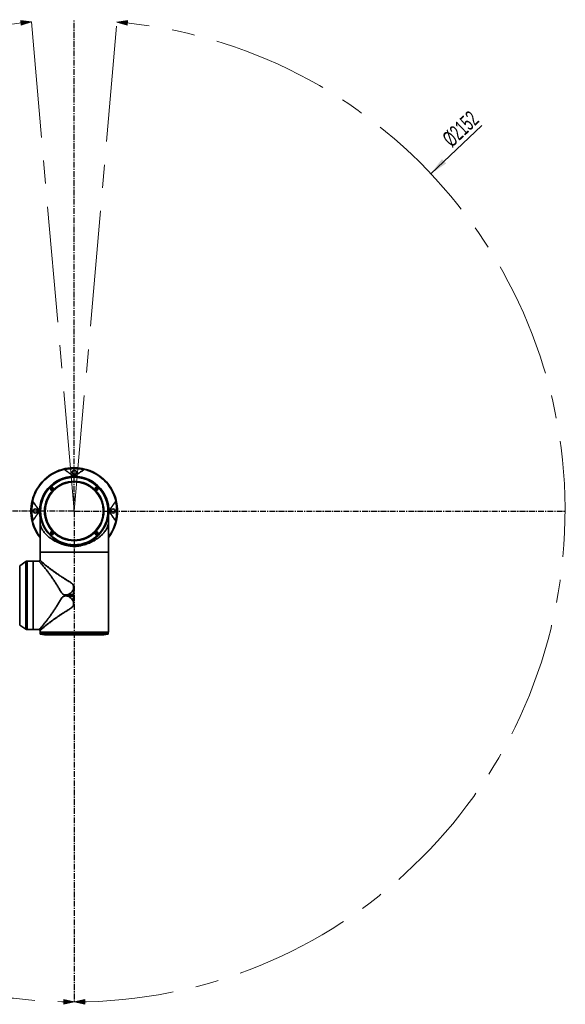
# Model space of a CAD drawing. Header units: millimetres. Extents: x -4 to 420, y 0 to 297.
# Tile 9 of 10: x 285 to 345, y 127 to 235. Entities that reach past the tile are written whole.
import ezdxf

# ---------------------------------------------------------------- set-up
doc = ezdxf.new("R2010")
doc.units = ezdxf.units.MM
doc.linetypes.add('CENTERX2', pattern=[20.32, 12.7, -2.54, 2.54, -2.54])
doc.layers.get('0').update_dxf_attribs({"lineweight": 18})
doc.layers.add('中心线层', color=6, linetype='CENTERX2', lineweight=25)
doc.layers.add('标注层', color=150, linetype='Continuous', lineweight=18)
doc.styles.add('SLDTEXTSTYLE19', font='txt', dxfattribs={"width": 0.605})
doc.dimstyles.new('SLDDIMSTYLE0', dxfattribs={"dimtxt": 3.5, "dimasz": 4, "dimexe": 0, "dimexo": 0.0625, "dimgap": 0.875, "dimtad": 1, "dimrnd": 1e-09, "dimzin": 12, "dimdsep": 46, "dimtxsty": 'SLDTEXTSTYLE19', "dimcen": 0.09, "dimdle": 8, "dimadec": 0, "dimazin": 3, "dimtfac": 1, "dimtdec": 3, "dimtofl": 0, "dimtmove": 0, "dimatfit": 3, "dimfxl": 0, "dimfrac": 2, "dimtolj": 1, "dimarcsym": 0})

# ---------------------------------------------------------------- blocks, each defined once
blk = doc.blocks.new('块1_1')
at = {"linetype": 'Continuous'}
blk.add_hatch(color=7, dxfattribs=at).paths.add_polyline_path([(5474, 5770), (5449, 5655), (5500, 5655)], flags=0)
at = {"color": 7, "linetype": 'Continuous', "lineweight": 18}
for p, q in [((5474, 5770), (5449, 5655)), ((5500, 5655), (5474, 5770)), ((5449, 5655), (5500, 5655))]:
    blk.add_line(p, q, dxfattribs=at)
blk = doc.blocks.new('SW_CENTERMARKSYMBOL_5_1')
at = {"layer": '中心线层', "color": 0}
for p, q in [((0, 1), (0, 1076.5)), ((-1, 0), (-1076.5, 0)), ((0, 0), (-0.5, 0)), ((0, 0), (0, 0.5)), ((0, 0), (0, -0.5)), ((0, 0), (0.5, 0)), ((1, 0), (1076.5, 0)), ((0, -1), (0, -1076.5))]:
    blk.add_line(p, q, dxfattribs=at)
blk = doc.blocks.new('*X38')
at = {"layer": '标注层', "linetype": 'Continuous'}
blk.add_hatch(color=0, dxfattribs=at).paths.add_polyline_path([(39.04, 36.97), (40.72, 38.1), (40.26, 38.58)], flags=0)
at = {"layer": '标注层', "color": 0, "linetype": 'Continuous'}
blk.add_line((44.61, 42.24), (39.04, 36.97), dxfattribs=at)
at = {"layer": '标注层', "color": 0, "insert": (42.31, 41.86), "char_height": 1.75, "width": 7.7247, "attachment_point": 5, "rotation": 43.4011, "style": 'SLDTEXTSTYLE19'}
blk.add_mtext('%%C2152', dxfattribs=at)
blk = doc.blocks.new('12')
at = {"color": 0, "linetype": 'CENTERX2', "lineweight": 18}
for p, q in [((-4.73898, 53.59527), (-0.05, 0)), ((-0.05, 0), (4.63898, 53.59527))]:
    blk.add_line(p, q, dxfattribs=at)
at = {"color": 0, "linetype": 'Continuous', "lineweight": 35}
for p, q in [((-0.05, 4.69707), (-0.05, 4.75)), ((-0.05, 4.64831), (-0.05, 4.69707)), ((-0.05, 3.80293), (-0.05, 3.875)), ((-0.05, 3.75), (-0.05, 3.80293)), ((-2.54529, 2.42458), (-2.53034, 2.48034)), ((-2.48952, 2.43952), (-2.54529, 2.42458)), ((-2.50446, 2.38375), (-2.54529, 2.42458)), ((-2.53034, 2.48034), (-2.47458, 2.49529)), ((-2.48952, 2.43952), (-2.53034, 2.48034)), ((-2.48952, 2.43952), (-2.50446, 2.38375)), ((-2.44869, 2.39869), (-2.50446, 2.38375)), ((-2.48952, 2.43952), (-2.47458, 2.49529)), ((-2.48952, 2.43952), (-2.43375, 2.45446)), ((-2.48952, 2.43952), (-2.44869, 2.39869)), ((-2.47458, 2.49529), (-2.43375, 2.45446)), ((-2.43375, 2.45446), (-2.44869, 2.39869)), ((2.33375, 2.42458), (2.34869, 2.48034)), ((2.38952, 2.43952), (2.33375, 2.42458)), ((2.37458, 2.38375), (2.33375, 2.42458)), ((2.34869, 2.48034), (2.40446, 2.49529)), ((2.38952, 2.43952), (2.34869, 2.48034)), ((2.38952, 2.43952), (2.37458, 2.38375)), ((2.43034, 2.39869), (2.37458, 2.38375)), ((2.38952, 2.43952), (2.40446, 2.49529)), ((2.38952, 2.43952), (2.44529, 2.45446)), ((2.38952, 2.43952), (2.43034, 2.39869)), ((2.40446, 2.49529), (2.44529, 2.45446)), ((2.44529, 2.45446), (2.43034, 2.39869)), ((-3.8, 0), (-3.8, -4.49)), ((3.7, -0.08002), (3.7, 0)), ((-3.79937, -0.06919), (-3.79939, -0.06803)), ((-3.79937, -0.07396), (-3.79937, -1.02953)), ((-3.79935, -0.06407), (-3.79935, -0.07396)), ((3.6994, -0.06785), (3.69937, -0.06906)), ((3.69956, -0.07399), (3.69956, -1.01679)), ((3.7, -4.3), (3.7, -0.66507)), ((-2.54529, -2.45446), (-2.53034, -2.39869)), ((-2.48952, -2.43952), (-2.54529, -2.45446)), ((-2.50446, -2.49529), (-2.54529, -2.45446)), ((-2.53034, -2.39869), (-2.47458, -2.38375)), ((-2.48952, -2.43952), (-2.53034, -2.39869)), ((-2.48952, -2.43952), (-2.50446, -2.49529)), ((-2.44869, -2.48034), (-2.50446, -2.49529)), ((-2.48952, -2.43952), (-2.47458, -2.38375)), ((-2.48952, -2.43952), (-2.43375, -2.42458)), ((-2.48952, -2.43952), (-2.44869, -2.48034)), ((-2.47458, -2.38375), (-2.43375, -2.42458)), ((-2.43375, -2.42458), (-2.44869, -2.48034)), ((2.33375, -2.45446), (2.34869, -2.39869)), ((2.38952, -2.43952), (2.33375, -2.45446)), ((2.37458, -2.49529), (2.33375, -2.45446)), ((2.34869, -2.39869), (2.40446, -2.38375)), ((2.38952, -2.43952), (2.34869, -2.39869)), ((2.38952, -2.43952), (2.37458, -2.49529)), ((2.43034, -2.48034), (2.37458, -2.49529)), ((2.38952, -2.43952), (2.40446, -2.38375)), ((2.38952, -2.43952), (2.44529, -2.42458)), ((2.38952, -2.43952), (2.43034, -2.48034)), ((2.40446, -2.38375), (2.44529, -2.42458)), ((2.44529, -2.42458), (2.43034, -2.48034)), ((3.69981, -4.3), (3.69981, -4.3375)), ((-3.8, -4.49), (3.69981, -4.49)), ((-3.8, -4.7), (-3.8, -5.38133)), ((-3.79981, -4.6625), (-3.79981, -4.505)), ((-3.79981, -4.505), (3.69981, -4.505)), ((-3.79981, -4.6625), (-3.79981, -4.7)), ((-3.625, -4.49), (-3.625, -4.505)), ((3.525, -4.505), (3.525, -4.49)), ((3.69981, -4.49), (3.69981, -4.3375)), ((3.69981, -4.505), (3.69981, -4.6625)), ((3.7, -4.6625), (3.7, -4.7)), ((3.7, -13.28), (3.7, -4.7)), ((-5.36456, -5.54519), (-6.02867, -6.01007)), ((-6.02867, -6.01007), (-6.02867, -12.2998)), ((-5.36456, -12.73739), (-5.36456, -5.54519)), ((-4.55, -5.5), (-5.22119, -5.5)), ((-5.22119, -5.5), (-5.22119, -12.77993)), ((-3.92326, -5.5), (-4.55, -5.5)), ((-4.55, -5.5), (-4.55, -13)), ((-0.13752, -9.1634), (-0.13752, -8.57792)), ((-0.13569, -8.57807), (-0.13569, -9.16431)), ((-0.13752, -9.1634), (-0.70638, -9.1634)), ((-0.70637, -9.3366), (-0.13752, -9.3366)), ((-0.13752, -9.92208), (-0.13752, -9.3366)), ((-0.13569, -9.33569), (-0.13569, -9.92193)), ((-6.02867, -12.2998), (-6.02867, -12.48993)), ((-6.02867, -12.48993), (-5.36456, -12.95481)), ((-5.36456, -12.95481), (-5.36456, -12.73739)), ((-5.22119, -12.77993), (-5.22119, -13)), ((-3.51799, -12.85803), (-3.51826, -12.85827)), ((-5.22119, -13), (-4.55, -13)), ((-4.55, -13), (-3.92326, -13)), ((-3.8, -13.11866), (-3.8, -13.28)), ((-3.8, -13.28), (-0.05, -13.28)), ((-3.795, -13.28), (-3.775, -13.3)), ((-3.78665, -13.3), (-3.78406, -13.44807)), ((2.59221, -13.3), (-3.78665, -13.3)), ((-3.78406, -13.44807), (3.68406, -13.44807)), ((-3.74388, -13.49622), (-3.30676, -13.58365)), ((2.56196, -13.49622), (-3.74388, -13.49622)), ((-3.30676, -13.58365), (2.25288, -13.58365)), ((-3.29696, -13.58462), (3.19696, -13.58462)), ((-0.05, -13.28), (-0.05, -13.275)), ((-0.05, -13.28), (3.7, -13.28)), ((2.25288, -13.58365), (3.20676, -13.58365)), ((3.64388, -13.49622), (2.56196, -13.49622)), ((3.68665, -13.3), (2.59221, -13.3)), ((3.20676, -13.58365), (3.64388, -13.49622)), ((3.675, -13.3), (3.695, -13.28)), ((3.68406, -13.44807), (3.68665, -13.3))]:
    blk.add_line(p, q, dxfattribs=at)
for centre, radius in [((-0.05, 0), 3.745), ((-0.05, 0), 3.73665), ((-0.05, 0), 3.73406), ((-0.05, 0), 3.69388), ((-0.05, 0), 3.25676), ((-0.05, 0), 3.24313), ((-0.05, 0), 3.2125), ((-0.05, 0), 3.1875), ((-2.48952, 2.43952), 0.15), ((-2.48952, 2.43952), 0.1425), ((-2.48952, 2.43952), 0.0825), ((2.38952, 2.43952), 0.15), ((2.38952, 2.43952), 0.1425), ((2.38952, 2.43952), 0.0825), ((-2.48952, -2.43952), 0.15), ((-2.48952, -2.43952), 0.1425), ((-2.48952, -2.43952), 0.0825), ((2.38952, -2.43952), 0.15), ((2.38952, -2.43952), 0.1425), ((2.38952, -2.43952), 0.0825)]:
    blk.add_circle(centre, radius, dxfattribs=at)
at = {"color": 0, "linetype": 'CENTERX2', "lineweight": 18}
blk.add_arc((-0.05, 0), 53.8, 95, 85, dxfattribs=at)
at = {"color": 0, "linetype": 'Continuous', "lineweight": 35}
for centre, radius, start, end in [((-0.05, 0), 4.75, 90, 217.8636464), ((-0.05, 0), 4.69707, 90, 217.0251993), ((-0.05, 0), 4.64831, 90, 103.0651021), ((-0.05, 4.25), 0.225, 90, 270), ((-0.05, 0), 4.75, 47.8487872, 90), ((-0.05, 0), 4.69707, 322.9748007, 90), ((-0.05, 0), 4.64831, 76.9348979, 90), ((-0.05, 4.25), 0.225, 270, 90), ((-0.05, 0), 3.80293, 90, 188.8645718), ((-0.05, 0), 3.75, 0, 180), ((-0.05, 0), 3.80293, 351.0208014, 90), ((-0.05, 0), 4.75, 322.1363536, 42.1512128), ((-0.05, 0), 4.64831, 166.9348979, 193.0651021), ((-4.3, 0), 0.225, 90, 270), ((-4.3, 0), 0.225, 270, 90), ((-0.05, 0), 3.75, 180, 0), ((4.2, 0), 0.225, 90, 270), ((4.2, 0), 0.225, 270, 90), ((-0.05, 0), 4.64831, 346.9348979, 13.0651021), ((-5.22119, -5.75), 0.25, 90, 124.9920202), ((-5.22119, -12.75), 0.25, 235.0079798, 270), ((-3.73407, -13.4472), 0.05, 181, 258.6900675), ((-3.29696, -13.53462), 0.05, 258.6900675, 270), ((3.19696, -13.53462), 0.05, 270, 281.3099325), ((3.63407, -13.4472), 0.05, 281.3099325, 359)]:
    blk.add_arc(centre, radius, start, end, dxfattribs=at)
for points, knots in [([(-1.10079, 4.52798), (-1.08346, 4.51585), (-1.0491, 4.49179), (-0.99753, 4.45568), (-0.94648, 4.41993), (-0.89593, 4.38453), (-0.84587, 4.34948), (-0.7963, 4.31477), (-0.74723, 4.28042), (-0.68991, 4.24028), (-0.6244, 4.19441), (-0.5507, 4.1428), (-0.47801, 4.09191), (-0.40631, 4.0417), (-0.33571, 3.99227), (-0.28839, 3.95913), (-0.26509, 3.94282)], [0, 0, 0, 0, 0.067652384, 0.134191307, 0.199617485, 0.263931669, 0.327134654, 0.389227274, 0.45021041, 0.510084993, 0.601207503, 0.689882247, 0.776113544, 0.859906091, 0.941265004, 1.020195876, 1.020195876, 1.020195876, 1.020195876]), ([(0.16509, 3.94282), (0.17774, 3.95167), (0.20325, 3.96954), (0.24141, 3.99625), (0.27989, 4.0232), (0.31866, 4.05035), (0.35774, 4.07771), (0.39712, 4.10529), (0.4368, 4.13307), (0.47678, 4.16107), (0.51707, 4.18927), (0.55765, 4.21769), (0.61765, 4.2597), (0.69739, 4.31554), (0.79697, 4.38527), (0.89864, 4.45646), (0.96636, 4.50387), (1.00079, 4.52798)], [0, 0, 0, 0, 0.042750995, 0.086223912, 0.130419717, 0.175339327, 0.220983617, 0.26735342, 0.314449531, 0.362272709, 0.410823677, 0.460103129, 0.510111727, 0.630964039, 0.756257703, 0.885999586, 1.020195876, 1.020195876, 1.020195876, 1.020195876]), ([(-0.26509, 3.94282), (-0.26205, 3.94072), (-0.25608, 3.93662), (-0.24674, 3.93069), (-0.23257, 3.92224), (-0.21308, 3.91191), (-0.18632, 3.90025), (-0.15832, 3.89055), (-0.13359, 3.88419), (-0.11452, 3.88052), (-0.10169, 3.8785), (-0.08881, 3.87694), (-0.07589, 3.87583), (-0.06295, 3.87513), (-0.0543, 3.87504), (-0.05, 3.875)], [0, 0, 0, 0, 0.0158932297, 0.0311146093, 0.0456699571, 0.0818458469, 0.1139339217, 0.1445988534, 0.1714279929, 0.1819841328, 0.1920462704, 0.2016924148, 0.2110110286, 0.2201001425, 0.2290653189, 0.2290653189, 0.2290653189, 0.2290653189]), ([(-0.05, 3.875), (-0.04743, 3.87502), (-0.04228, 3.87505), (-0.03457, 3.87529), (-0.02685, 3.87569), (-0.01914, 3.87625), (-0.01143, 3.87696), (-0.00374, 3.87784), (0.00394, 3.87887), (0.01161, 3.88007), (0.01925, 3.88142), (0.03487, 3.88453), (0.058, 3.89046), (0.08367, 3.89932), (0.10644, 3.90894), (0.12666, 3.91897), (0.14663, 3.93035), (0.15876, 3.93854), (0.16509, 3.94282)], [0, 0, 0, 0, 0.0053583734, 0.0107455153, 0.0161847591, 0.0216987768, 0.027309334, 0.0330370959, 0.0389014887, 0.0449206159, 0.0511112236, 0.0574887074, 0.0841808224, 0.1146758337, 0.139431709, 0.1666940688, 0.1965498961, 0.2290653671, 0.2290653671, 0.2290653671, 0.2290653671]), ([(3.30408, 3.35408), (3.30141, 3.35675), (3.29608, 3.36208), (3.28813, 3.37008), (3.28023, 3.37806), (3.27237, 3.38602), (3.26456, 3.39396), (3.25164, 3.40714), (3.23388, 3.42536), (3.21202, 3.44787), (3.19129, 3.46913), (3.17403, 3.48661), (3.15985, 3.50063), (3.1483, 3.51178), (3.14122, 3.51828), (3.13768, 3.52154)], [0, 0, 0, 0, 0.0098373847, 0.0196476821, 0.0294451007, 0.0392439, 0.0490583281, 0.0589025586, 0.0884185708, 0.1179624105, 0.1473932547, 0.176850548, 0.1966095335, 0.2163219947, 0.2360997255, 0.2360997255, 0.2360997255, 0.2360997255]), ([(3.47154, 3.18768), (3.46994, 3.18942), (3.46676, 3.19291), (3.46164, 3.19837), (3.45628, 3.20398), (3.45067, 3.20978), (3.4448, 3.21575), (3.43461, 3.22599), (3.41932, 3.24111), (3.39805, 3.26184), (3.37557, 3.28367), (3.35478, 3.30394), (3.33624, 3.32214), (3.32016, 3.33803), (3.30944, 3.34872), (3.30408, 3.35408)], [0, 0, 0, 0, 0.0098449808, 0.0196604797, 0.029460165, 0.0392577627, 0.0490669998, 0.0589015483, 0.0884423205, 0.1179608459, 0.1474218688, 0.1768594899, 0.196630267, 0.2163384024, 0.2360999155, 0.2360999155, 0.2360999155, 0.2360999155]), ([(-2.60278, 2.56639), (-2.59407, 2.57331), (-2.57666, 2.58717), (-2.53598, 2.60534), (-2.4802, 2.61314), (-2.41543, 2.59594), (-2.36233, 2.55576), (-2.32844, 2.49846), (-2.31873, 2.43223), (-2.33268, 2.37747), (-2.35569, 2.3394), (-2.37845, 2.31477), (-2.40551, 2.29497), (-2.44591, 2.27647), (-2.50179, 2.26885), (-2.5664, 2.28595), (-2.6195, 2.32606), (-2.65347, 2.3834), (-2.66326, 2.44983), (-2.64912, 2.50444), (-2.62642, 2.5428), (-2.61066, 2.55852), (-2.60278, 2.56639)], [0, 0, 0, 0, 0.03306525, 0.06612741, 0.131963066, 0.197817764, 0.263664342, 0.329483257, 0.395261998, 0.461017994, 0.494198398, 0.527279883, 0.560337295, 0.593545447, 0.659340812, 0.725173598, 0.7910156, 0.856844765, 0.922655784, 0.98844897, 1.021484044, 1.054561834, 1.054561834, 1.054561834, 1.054561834]), ([(-2.59073, 2.55311), (-2.60408, 2.53829), (-2.62437, 2.51579), (-2.63797, 2.47739), (-2.64391, 2.43958), (-2.63907, 2.40061), (-2.62363, 2.36388), (-2.60291, 2.33454), (-2.57655, 2.31196), (-2.54152, 2.29339), (-2.50501, 2.2848), (-2.4669, 2.2864), (-2.42774, 2.29621), (-2.3844, 2.32193), (-2.35397, 2.36207), (-2.33988, 2.39982), (-2.33404, 2.43689), (-2.3383, 2.47488), (-2.35283, 2.51158), (-2.37277, 2.54078), (-2.39936, 2.56458), (-2.43484, 2.58413), (-2.47286, 2.59301), (-2.51064, 2.59131), (-2.55004, 2.58215), (-2.57462, 2.5646), (-2.59073, 2.55311)], [0, 0, 0, 0, 0.0584505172, 0.0888235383, 0.1199327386, 0.172610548, 0.2044730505, 0.2399779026, 0.2808279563, 0.3087240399, 0.3600445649, 0.391972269, 0.4226468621, 0.4801058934, 0.5380354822, 0.5683262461, 0.5996822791, 0.649768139, 0.6815552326, 0.7186927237, 0.7562113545, 0.7890411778, 0.8408629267, 0.8716062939, 0.9021410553, 0.9602074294, 0.9602074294, 0.9602074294, 0.9602074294]), ([(2.27351, 2.56127), (2.29083, 2.57472), (2.32546, 2.60161), (2.39228, 2.61321), (2.44735, 2.60197), (2.48637, 2.58064), (2.51198, 2.55908), (2.53292, 2.53295), (2.55327, 2.49344), (2.56342, 2.43786), (2.54917, 2.37239), (2.51132, 2.31748), (2.45549, 2.2811), (2.38975, 2.26851), (2.33452, 2.28004), (2.29552, 2.30128), (2.26995, 2.32291), (2.24899, 2.34901), (2.22866, 2.38857), (2.21876, 2.44383), (2.23194, 2.51027), (2.25965, 2.54426), (2.27351, 2.56127)], [0, 0, 0, 0, 0.065830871, 0.131585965, 0.197352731, 0.230455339, 0.263477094, 0.296487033, 0.329616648, 0.395415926, 0.461197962, 0.527090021, 0.593054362, 0.658833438, 0.724567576, 0.757669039, 0.790658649, 0.823737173, 0.856797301, 0.922625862, 0.988456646, 1.054332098, 1.054332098, 1.054332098, 1.054332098]), ([(2.28206, 2.54841), (2.2735, 2.53875), (2.25768, 2.52091), (2.2411, 2.48448), (2.23433, 2.44722), (2.2375, 2.41032), (2.24898, 2.3716), (2.2766, 2.32939), (2.3181, 2.30072), (2.35649, 2.28827), (2.39355, 2.28415), (2.43132, 2.29), (2.46775, 2.30621), (2.4961, 2.32769), (2.51843, 2.35515), (2.53629, 2.39099), (2.54355, 2.42941), (2.54028, 2.46737), (2.52894, 2.506), (2.50117, 2.54852), (2.45934, 2.57728), (2.42088, 2.58959), (2.38296, 2.59375), (2.34463, 2.58725), (2.30825, 2.57074), (2.29114, 2.55615), (2.28206, 2.54841)], [0, 0, 0, 0, 0.0390462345, 0.0721364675, 0.1201951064, 0.151921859, 0.1825268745, 0.240246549, 0.2979947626, 0.3285393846, 0.3601575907, 0.409157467, 0.442021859, 0.4803804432, 0.5162222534, 0.5487114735, 0.601095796, 0.6317755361, 0.6622906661, 0.7206198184, 0.7787802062, 0.8092004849, 0.8404854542, 0.8923486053, 0.9243477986, 0.9604320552, 0.9604320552, 0.9604320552, 0.9604320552]), ([(-3.99282, 0.21509), (-4.00167, 0.22774), (-4.01954, 0.25325), (-4.04625, 0.29141), (-4.0732, 0.32989), (-4.10035, 0.36866), (-4.12771, 0.40774), (-4.15529, 0.44712), (-4.18307, 0.4868), (-4.21107, 0.52678), (-4.23927, 0.56707), (-4.26769, 0.60765), (-4.3097, 0.66765), (-4.36554, 0.74739), (-4.43527, 0.84697), (-4.50646, 0.94864), (-4.55387, 1.01636), (-4.57798, 1.05079)], [0, 0, 0, 0, 0.042750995, 0.086223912, 0.130419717, 0.175339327, 0.220983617, 0.26735342, 0.314449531, 0.362272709, 0.410823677, 0.460103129, 0.510111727, 0.630964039, 0.756257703, 0.885999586, 1.020195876, 1.020195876, 1.020195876, 1.020195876]), ([(-3.99282, -0.21509), (-3.99073, -0.21205), (-3.98664, -0.2061), (-3.98072, -0.19678), (-3.97229, -0.18265), (-3.96197, -0.1632), (-3.95033, -0.13654), (-3.94065, -0.10861), (-3.93245, -0.07693), (-3.92658, -0.04128), (-3.92429, -0.00068), (-3.92643, 0.04003), (-3.93223, 0.07587), (-3.94036, 0.10768), (-3.94923, 0.13346), (-3.95887, 0.15629), (-3.96892, 0.17656), (-3.98032, 0.19658), (-3.98853, 0.20875), (-3.99282, 0.21509)], [0, 0, 0, 0, 0.0158715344, 0.0310737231, 0.0456123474, 0.0817356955, 0.113788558, 0.1444075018, 0.1712079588, 0.2013617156, 0.2285752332, 0.2558531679, 0.2860158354, 0.3127832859, 0.3433773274, 0.3681982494, 0.3955396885, 0.4254895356, 0.4581146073, 0.4581146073, 0.4581146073, 0.4581146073]), ([(3.89282, 0.21509), (3.89073, 0.21205), (3.88664, 0.2061), (3.88072, 0.19678), (3.87229, 0.18265), (3.86197, 0.1632), (3.85033, 0.13654), (3.84065, 0.10861), (3.83245, 0.07693), (3.82658, 0.04128), (3.82429, 0.00068), (3.82643, -0.04003), (3.83223, -0.07587), (3.84036, -0.10768), (3.84923, -0.13346), (3.85887, -0.15629), (3.86892, -0.17656), (3.88032, -0.19658), (3.88853, -0.20875), (3.89282, -0.21509)], [0, 0, 0, 0, 0.0158715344, 0.0310737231, 0.0456123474, 0.0817356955, 0.113788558, 0.1444075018, 0.1712079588, 0.2013617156, 0.2285752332, 0.2558531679, 0.2860158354, 0.3127832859, 0.3433773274, 0.3681982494, 0.3955396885, 0.4254895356, 0.4581146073, 0.4581146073, 0.4581146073, 0.4581146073]), ([(4.47798, 1.05079), (4.46585, 1.03346), (4.44179, 0.9991), (4.40568, 0.94753), (4.36993, 0.89648), (4.33453, 0.84593), (4.29948, 0.79587), (4.26477, 0.7463), (4.23042, 0.69723), (4.19028, 0.63991), (4.14441, 0.5744), (4.0928, 0.5007), (4.04191, 0.42801), (3.9917, 0.35631), (3.94227, 0.28571), (3.90913, 0.23839), (3.89282, 0.21509)], [0, 0, 0, 0, 0.067652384, 0.134191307, 0.199617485, 0.263931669, 0.327134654, 0.389227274, 0.45021041, 0.510084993, 0.601207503, 0.689882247, 0.776113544, 0.859906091, 0.941265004, 1.020195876, 1.020195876, 1.020195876, 1.020195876]), ([(-4.57798, -1.05079), (-4.56585, -1.03346), (-4.54179, -0.9991), (-4.50568, -0.94753), (-4.46993, -0.89648), (-4.43453, -0.84593), (-4.39948, -0.79587), (-4.36477, -0.7463), (-4.33042, -0.69723), (-4.29028, -0.63991), (-4.24441, -0.5744), (-4.1928, -0.5007), (-4.14191, -0.42801), (-4.0917, -0.35631), (-4.04227, -0.28571), (-4.00913, -0.23839), (-3.99282, -0.21509)], [0, 0, 0, 0, 0.067652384, 0.134191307, 0.199617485, 0.263931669, 0.327134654, 0.389227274, 0.45021041, 0.510084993, 0.601207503, 0.689882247, 0.776113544, 0.859906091, 0.941265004, 1.020195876, 1.020195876, 1.020195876, 1.020195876]), ([(3.69956, -1.00626), (3.6995, -1.04704), (3.69938, -1.13096), (3.698, -1.234), (3.69465, -1.30939), (3.6877, -1.39216), (3.67262, -1.48715), (3.63462, -1.63479), (3.56404, -1.81947), (3.44557, -2.0417), (3.29508, -2.263), (3.11013, -2.48453), (2.89338, -2.70069), (2.64801, -2.90753), (2.39301, -3.08995), (2.13109, -3.25097), (1.8775, -3.38569), (1.61596, -3.50511), (1.34708, -3.60976), (1.0623, -3.70174), (0.82193, -3.7637), (0.63154, -3.80314), (0.49119, -3.82768), (0.34341, -3.84881), (0.20725, -3.86382), (0.1026, -3.87152), (-0.03279, -3.87747), (-0.21189, -3.87371), (-0.44787, -3.84979), (-0.68163, -3.81364), (-0.913, -3.76586), (-1.15858, -3.70178), (-1.41442, -3.62106), (-1.67609, -3.52164), (-1.92488, -3.41082), (-2.16124, -3.28946), (-2.38448, -3.15847), (-2.60685, -3.01064), (-2.82316, -2.84636), (-3.02022, -2.67376), (-3.189, -2.50443), (-3.33277, -2.3393), (-3.45882, -2.1719), (-3.57364, -1.99184), (-3.67153, -1.8003), (-3.73747, -1.6259), (-3.7755, -1.47394), (-3.7922, -1.35972), (-3.79815, -1.23796), (-3.7993, -1.12447), (-3.79954, -1.05128), (-3.79955, -1.01967), (-3.79955, -1.01763)], [0, 0, 0, 0, 0.095053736, 0.195632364, 0.268249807, 0.342605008, 0.514368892, 0.686298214, 1.032846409, 1.362501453, 1.69215944, 2.031504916, 2.370828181, 2.696021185, 3.023852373, 3.289131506, 3.556170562, 3.796666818, 4.037132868, 4.285125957, 4.533072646, 4.634342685, 4.747768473, 4.869937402, 4.985283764, 5.068490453, 5.115070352, 5.301689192, 5.485581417, 5.66952921, 5.858358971, 6.047216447, 6.281225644, 6.516986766, 6.751654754, 6.986345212, 7.226431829, 7.466537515, 7.751255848, 8.037740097, 8.287772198, 8.537811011, 8.792041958, 9.046274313, 9.351266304, 9.658112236, 9.853353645, 10.04935927, 10.16870757, 10.267506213, 10.336519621, 10.341302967, 10.341302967, 10.341302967, 10.341302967]), ([(3.69928, -0.07399), (3.69937, -0.06941), (3.69948, -0.06386), (3.69937, -0.06983), (3.69935, -0.07088)], [0, 0, 0, 0, 0.007170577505, 0.008705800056, 0.008705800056, 0.008705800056, 0.008705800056]), ([(3.89282, -0.21509), (3.90167, -0.22774), (3.91954, -0.25325), (3.94625, -0.29141), (3.9732, -0.32989), (4.00035, -0.36866), (4.02771, -0.40774), (4.05529, -0.44712), (4.08307, -0.4868), (4.11107, -0.52678), (4.13927, -0.56707), (4.16769, -0.60765), (4.2097, -0.66765), (4.26554, -0.74739), (4.33527, -0.84697), (4.40646, -0.94864), (4.45387, -1.01636), (4.47798, -1.05079)], [0, 0, 0, 0, 0.042750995, 0.086223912, 0.130419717, 0.175339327, 0.220983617, 0.26735342, 0.314449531, 0.362272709, 0.410823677, 0.460103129, 0.510111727, 0.630964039, 0.756257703, 0.885999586, 1.020195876, 1.020195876, 1.020195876, 1.020195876]), ([(-2.58764, -2.30341), (-2.56836, -2.2929), (-2.52982, -2.27191), (-2.46184, -2.27121), (-2.40924, -2.29129), (-2.37412, -2.31867), (-2.3524, -2.34411), (-2.33593, -2.37324), (-2.32234, -2.41541), (-2.32126, -2.47162), (-2.34566, -2.53374), (-2.39165, -2.58193), (-2.4527, -2.6091), (-2.51991, -2.61101), (-2.57277, -2.59065), (-2.60783, -2.56325), (-2.63678, -2.52946), (-2.65959, -2.47744), (-2.66045, -2.41044), (-2.63685, -2.34705), (-2.60405, -2.31796), (-2.58764, -2.30341)], [0, 0, 0, 0, 0.065890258, 0.131678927, 0.197467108, 0.230491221, 0.263606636, 0.296565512, 0.329739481, 0.395533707, 0.461360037, 0.527346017, 0.593227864, 0.658982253, 0.724752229, 0.75786254, 0.790893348, 0.856717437, 0.922544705, 0.988352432, 1.054240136, 1.054240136, 1.054240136, 1.054240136]), ([(-2.57691, -2.31375), (-2.58732, -2.32232), (-2.60632, -2.33795), (-2.62805, -2.37155), (-2.64019, -2.40671), (-2.64292, -2.44288), (-2.63778, -2.48284), (-2.61726, -2.52913), (-2.58062, -2.56425), (-2.54449, -2.58256), (-2.50708, -2.59289), (-2.46741, -2.59245), (-2.42916, -2.58101), (-2.40072, -2.56536), (-2.37477, -2.54273), (-2.35007, -2.50879), (-2.33395, -2.46074), (-2.33648, -2.40265), (-2.36059, -2.34861), (-2.39721, -2.31361), (-2.43291, -2.29539), (-2.47001, -2.28501), (-2.50926, -2.28537), (-2.54792, -2.29611), (-2.56688, -2.30764), (-2.57691, -2.31375)], [0, 0, 0, 0, 0.0407813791, 0.0744159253, 0.1201637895, 0.1521115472, 0.1827907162, 0.2402395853, 0.2991660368, 0.3294347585, 0.3602130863, 0.4144494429, 0.4459331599, 0.4802855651, 0.5121846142, 0.5500542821, 0.6067537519, 0.6624833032, 0.7211378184, 0.7787639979, 0.8089460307, 0.8399311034, 0.893184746, 0.9248094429, 0.9603437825, 0.9603437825, 0.9603437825, 0.9603437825]), ([(2.27898, -2.31574), (2.28767, -2.30879), (2.30506, -2.2949), (2.34571, -2.27669), (2.40141, -2.26879), (2.46611, -2.28582), (2.51929, -2.32582), (2.55338, -2.38309), (2.56325, -2.44943), (2.54939, -2.50423), (2.52641, -2.54232), (2.50373, -2.567), (2.47665, -2.58683), (2.43628, -2.60543), (2.38034, -2.61312), (2.31562, -2.59604), (2.26247, -2.55592), (2.22852, -2.49865), (2.2187, -2.43235), (2.23271, -2.37777), (2.25539, -2.33939), (2.2711, -2.32364), (2.27898, -2.31574)], [0, 0, 0, 0, 0.033060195, 0.066146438, 0.13198004, 0.197834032, 0.263676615, 0.329490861, 0.395269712, 0.461085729, 0.494112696, 0.527268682, 0.560335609, 0.593542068, 0.659333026, 0.725154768, 0.790993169, 0.856823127, 0.922633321, 0.988460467, 1.02141016, 1.054557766, 1.054557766, 1.054557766, 1.054557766]), ([(2.28689, -2.32484), (2.27365, -2.33955), (2.25345, -2.362), (2.23982, -2.40035), (2.234, -2.43744), (2.23848, -2.47574), (2.25338, -2.51268), (2.27375, -2.54189), (2.3005, -2.56536), (2.33554, -2.5843), (2.37311, -2.59296), (2.41076, -2.5914), (2.44997, -2.58165), (2.49361, -2.55576), (2.52412, -2.51525), (2.53805, -2.47738), (2.54388, -2.43952), (2.53909, -2.40078), (2.52381, -2.36426), (2.5036, -2.33539), (2.47636, -2.31162), (2.4405, -2.29291), (2.40322, -2.28477), (2.36648, -2.28658), (2.32725, -2.29589), (2.30282, -2.31341), (2.28689, -2.32484)], [0, 0, 0, 0, 0.0580271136, 0.0885129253, 0.119942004, 0.1700924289, 0.2026084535, 0.2400056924, 0.2773144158, 0.309781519, 0.3600849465, 0.3915953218, 0.422126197, 0.4801556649, 0.5385372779, 0.568768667, 0.5998300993, 0.6525139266, 0.6838451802, 0.719130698, 0.7586535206, 0.792586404, 0.8411376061, 0.8720204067, 0.902695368, 0.9602247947, 0.9602247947, 0.9602247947, 0.9602247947]), ([(-1.30487, -3.53939), (-1.32311, -3.53181), (-1.35165, -3.51994), (-1.40868, -3.49616), (-1.44754, -3.48008), (-1.47609, -3.46826)], [0, 0, 0, 0, 0.0592612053, 0.0927051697, 0.1854099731, 0.1854099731, 0.1854099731, 0.1854099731]), ([(1.20474, -3.53945), (1.17951, -3.54979), (1.12925, -3.57039), (1.05349, -3.59969), (0.9779, -3.62763), (0.90498, -3.6532), (0.83251, -3.67735), (0.75821, -3.70077), (0.67712, -3.7246), (0.58187, -3.75035), (0.49095, -3.77216), (0.39804, -3.79172), (0.31462, -3.80684), (0.2231, -3.82022), (0.13213, -3.83001), (0.04048, -3.83605), (-0.09179, -3.83901), (-0.26468, -3.82967), (-0.47929, -3.7977), (-0.67836, -3.75252), (-0.85397, -3.70289), (-1.0075, -3.65294), (-1.15542, -3.5999), (-1.25478, -3.55967), (-1.30487, -3.53939)], [0, 0, 0, 0, 0.082327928, 0.163987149, 0.244949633, 0.325187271, 0.396646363, 0.474735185, 0.55938501, 0.650518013, 0.770857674, 0.839613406, 0.934855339, 1.024534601, 1.116083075, 1.208119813, 1.298704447, 1.510887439, 1.723923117, 1.946664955, 2.122040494, 2.271714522, 2.432140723, 2.595245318, 2.595245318, 2.595245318, 2.595245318]), ([(-0.47835, -3.72453), (-0.52313, -3.72025), (-0.65685, -3.70745), (-0.78636, -3.68002), (-0.8725, -3.66178)], [0, 0, 0, 0, 0.1337485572, 0.3994206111, 0.3994206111, 0.3994206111, 0.3994206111]), ([(1.20481, -3.53942), (1.07633, -3.5799), (0.85905, -3.64835), (0.58621, -3.70255), (0.4448, -3.71738), (0.39878, -3.7222)], [0, 0, 0, 0, 0.4091233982, 0.6919057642, 0.8283658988, 0.8283658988, 0.8283658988, 0.8283658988]), ([(1.37612, -3.46824), (1.34754, -3.48008), (1.30467, -3.49782), (1.25119, -3.52014), (1.22355, -3.53164), (1.2095, -3.53747), (1.20596, -3.53894), (1.20506, -3.53931), (1.20483, -3.53941), (1.20477, -3.53943), (1.20475, -3.53944), (1.20474, -3.53944), (1.20474, -3.53944)], [0, 0, 0, 0, 0.0927912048, 0.1391869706, 0.173868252, 0.18259494, 0.1848058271, 0.1853727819, 0.1855218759, 0.1855627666, 0.18557467, 0.1855811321, 0.1855811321, 0.1855811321, 0.1855811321]), ([(-3.80057, -5.3909), (-3.80422, -5.40597), (-3.81143, -5.43581), (-3.84177, -5.47131), (-3.88178, -5.49593), (-3.91277, -5.49873), (-3.92855, -5.50015)], [0, 0, 0, 0, 0.04607505, 0.0912056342, 0.1365761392, 0.1836647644, 0.1836647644, 0.1836647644, 0.1836647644]), ([(-0.13868, -8.57937), (-0.12817, -8.50548), (-0.11242, -8.39461), (-0.11986, -8.24545), (-0.14739, -8.13644), (-0.20422, -8.03956), (-0.3057, -7.93279), (-0.51246, -7.78281), (-0.81979, -7.59619), (-1.17979, -7.37309), (-1.52671, -7.14933), (-1.86068, -6.92691), (-2.17872, -6.7067), (-2.47805, -6.49279), (-2.7554, -6.28758), (-3.00922, -6.09338), (-3.23642, -5.91324), (-3.43228, -5.75171), (-3.59219, -5.61272), (-3.69708, -5.51235), (-3.76029, -5.44423), (-3.79116, -5.40693), (-3.80399, -5.3875), (-3.80046, -5.3925), (-3.80032, -5.3927)], [0, 0, 0, 0, 0.161656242, 0.242569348, 0.322971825, 0.403338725, 0.483491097, 0.641521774, 0.957135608, 1.270827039, 1.582751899, 1.895101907, 2.209895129, 2.523031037, 2.833847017, 3.144889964, 3.458919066, 3.771591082, 4.083078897, 4.397350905, 4.607301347, 4.817300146, 5.027223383, 5.035741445, 5.035741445, 5.035741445, 5.035741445]), ([(-3.8, -5.38127), (-3.80003, -5.38308), (-3.80009, -5.38671), (-3.80052, -5.39031), (-3.80073, -5.39211)], [0, 0, 0, 0, 0.00543869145, 0.01087698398, 0.01087698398, 0.01087698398, 0.01087698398]), ([(-3.79997, -5.38133), (-3.79883, -5.38265), (-3.79647, -5.38538), (-3.77703, -5.40543), (-3.74565, -5.43575), (-3.70309, -5.476), (-3.64975, -5.52511), (-3.58625, -5.58216), (-3.51064, -5.64861), (-3.43157, -5.71669), (-3.35231, -5.78386), (-3.2755, -5.84803), (-3.1913, -5.91735), (-3.09952, -5.99182), (-3.00994, -6.06348), (-2.92414, -6.13129), (-2.84341, -6.19441), (-2.75735, -6.26092), (-2.6658, -6.33084), (-2.56863, -6.40415), (-2.46344, -6.48256), (-2.3479, -6.56765), (-2.21936, -6.66094), (-2.07753, -6.76218), (-1.92913, -6.86626), (-1.80398, -6.95263), (-1.70602, -7.01933), (-1.63086, -7.07007), (-1.55238, -7.12259), (-1.47358, -7.17486), (-1.3961, -7.22581), (-1.31945, -7.27584), (-1.24219, -7.32587), (-1.16868, -7.37326), (-1.08323, -7.42763), (-0.98562, -7.48904), (-0.88718, -7.55049), (-0.78775, -7.61221), (-0.69322, -7.67111), (-0.5935, -7.73422), (-0.5109, -7.78772), (-0.4391, -7.836), (-0.37591, -7.88156), (-0.31892, -7.92657), (-0.27109, -7.9691), (-0.2315, -8.01042), (-0.19742, -8.05312), (-0.16895, -8.09874), (-0.14467, -8.15166), (-0.12702, -8.21315), (-0.11668, -8.28485), (-0.11247, -8.40791), (-0.12587, -8.50616), (-0.13569, -8.57807)], [0, 0, 0, 0, 0.152936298, 0.315529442, 0.471626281, 0.631759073, 0.782040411, 0.936617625, 1.095710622, 1.259522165, 1.377882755, 1.499835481, 1.625432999, 1.754723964, 1.887753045, 1.984624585, 2.084764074, 2.188183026, 2.294892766, 2.404902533, 2.518221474, 2.64236806, 2.776346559, 2.920163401, 3.07382337, 3.215730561, 3.281913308, 3.352462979, 3.427378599, 3.500676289, 3.569988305, 3.639312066, 3.708646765, 3.777993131, 3.835890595, 3.935337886, 4.034807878, 4.092805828, 4.193396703, 4.279485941, 4.351084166, 4.408208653, 4.467991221, 4.520536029, 4.56598799, 4.606890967, 4.644612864, 4.684356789, 4.723248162, 4.770568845, 4.822575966, 4.880062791, 5.037083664, 5.037083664, 5.037083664, 5.037083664]), ([(-0.70638, -9.1634), (-0.74333, -9.16976), (-0.8569, -9.18931), (-1.01533, -9.20242), (-1.17913, -9.17858), (-1.28401, -9.12081), (-1.35938, -9.04553), (-1.44217, -8.93691), (-1.53715, -8.78549), (-1.68479, -8.53204), (-1.86947, -8.22648), (-2.0917, -7.87618), (-2.313, -7.54169), (-2.53453, -7.21948), (-2.75069, -6.91654), (-2.95753, -6.63682), (-3.13995, -6.39814), (-3.30097, -6.19428), (-3.43569, -6.02859), (-3.55511, -5.88626), (-3.65976, -5.76568), (-3.75173, -5.66441), (-3.8137, -5.60044), (-3.85314, -5.56162), (-3.87769, -5.53824), (-3.89877, -5.51969), (-3.91394, -5.50803), (-3.92127, -5.50296), (-3.92565, -5.50009), (-3.92412, -5.5011), (-3.92326, -5.50167)], [0, 0, 0, 0, 0.0817291, 0.251174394, 0.3442105, 0.438103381, 0.505893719, 0.575305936, 0.735652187, 0.896153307, 1.219665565, 1.527407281, 1.835151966, 2.151939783, 2.468707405, 2.772283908, 3.078323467, 3.325968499, 3.575257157, 3.799766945, 4.024248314, 4.25575687, 4.487221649, 4.581759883, 4.68764608, 4.801694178, 4.909372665, 4.987048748, 5.030532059, 5.086527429, 5.086527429, 5.086527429, 5.086527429]), ([(-0.70638, -9.1634), (-0.62104, -9.11048), (-0.4614, -9.01149), (-0.26984, -8.80854), (-0.1826, -8.65605), (-0.13872, -8.57936)], [0, 0, 0, 0, 0.3005799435, 0.5622590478, 0.8270230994, 0.8270230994, 0.8270230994, 0.8270230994]), ([(-0.13752, -8.57792), (-0.13762, -8.57796), (-0.13785, -8.57806), (-0.1383, -8.57854), (-0.13854, -8.57901), (-0.13872, -8.57936)], [0, 0, 0, 0, 0.000328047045, 0.000742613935, 0.001925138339, 0.001925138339, 0.001925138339, 0.001925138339]), ([(-0.13569, -8.57807), (-0.13603, -8.57804), (-0.13664, -8.57799), (-0.13725, -8.57794), (-0.13752, -8.57792)], [0, 0, 0, 0, 0.001027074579, 0.001834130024, 0.001834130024, 0.001834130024, 0.001834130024]), ([(-0.70638, -9.3366), (-0.74333, -9.33024), (-0.8569, -9.31069), (-1.01534, -9.29758), (-1.17913, -9.32142), (-1.28401, -9.37919), (-1.35938, -9.45447), (-1.44217, -9.56309), (-1.53715, -9.71451), (-1.68479, -9.96796), (-1.86947, -10.27352), (-2.0917, -10.62382), (-2.313, -10.95831), (-2.53453, -11.28052), (-2.75069, -11.58346), (-2.95753, -11.86318), (-3.13995, -12.10186), (-3.30097, -12.30572), (-3.43569, -12.47141), (-3.55511, -12.61374), (-3.65976, -12.73432), (-3.75173, -12.83559), (-3.8137, -12.89956), (-3.85314, -12.93838), (-3.87769, -12.96176), (-3.89877, -12.98031), (-3.91394, -12.99197), (-3.92127, -12.99704), (-3.92565, -12.99991), (-3.92412, -12.9989), (-3.92326, -12.99833)], [0, 0, 0, 0, 0.08172915, 0.25117434, 0.344210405, 0.438102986, 0.505893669, 0.575305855, 0.735652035, 0.896153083, 1.219664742, 1.527406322, 1.83515087, 2.151938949, 2.468706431, 2.772282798, 3.078321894, 3.325966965, 3.575255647, 3.799765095, 4.024246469, 4.255754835, 4.48721951, 4.581757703, 4.68764394, 4.801691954, 4.909370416, 4.987046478, 5.030529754, 5.08652781, 5.08652781, 5.08652781, 5.08652781]), ([(-0.70637, -9.3366), (-0.66253, -9.36171), (-0.57477, -9.41198), (-0.42661, -9.5288), (-0.26842, -9.69209), (-0.18195, -9.84446), (-0.13871, -9.92064)], [0, 0, 0, 0, 0.1514709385, 0.3032015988, 0.5652853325, 0.8273615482, 0.8273615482, 0.8273615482, 0.8273615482]), ([(-0.13752, -9.1634), (-0.13729, -9.16343), (-0.13676, -9.16349), (-0.13615, -9.16388), (-0.13581, -9.1642), (-0.13569, -9.16431)], [0, 0, 0, 0, 0.000685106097, 0.001579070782, 0.00209316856, 0.00209316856, 0.00209316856, 0.00209316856]), ([(-0.13569, -9.33569), (-0.13591, -9.33589), (-0.13633, -9.33627), (-0.13698, -9.33656), (-0.13738, -9.33659), (-0.13752, -9.3366)], [0, 0, 0, 0, 0.000913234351, 0.001676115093, 0.002093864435, 0.002093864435, 0.002093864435, 0.002093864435]), ([(-0.13569, -9.16431), (-0.11966, -9.18034), (-0.0911, -9.2089), (-0.06254, -9.23746), (-0.05, -9.25)], [0, 0, 0, 0, 0.0679983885, 0.1211806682, 0.1211806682, 0.1211806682, 0.1211806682]), ([(-0.05, -9.25), (-0.06596, -9.26596), (-0.09453, -9.29453), (-0.12309, -9.32309), (-0.13569, -9.33569)], [0, 0, 0, 0, 0.0677239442, 0.1211806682, 0.1211806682, 0.1211806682, 0.1211806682]), ([(-0.13868, -9.92063), (-0.13002, -9.98068), (-0.11272, -10.10063), (-0.11707, -10.25395), (-0.15225, -10.37052), (-0.21289, -10.47547), (-0.33663, -10.59349), (-0.51598, -10.71563), (-0.71499, -10.84038), (-0.97895, -11.00201), (-1.3011, -11.20403), (-1.67274, -11.44664), (-2.02766, -11.68758), (-2.3621, -11.92323), (-2.67223, -12.14997), (-2.95534, -12.36459), (-3.20697, -12.56296), (-3.42608, -12.74234), (-3.53504, -12.83868), (-3.58939, -12.88673)], [0, 0, 0, 0, 0.152262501, 0.304164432, 0.379802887, 0.455558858, 0.605695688, 0.80362861, 1.001706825, 1.199577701, 1.59221462, 1.983471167, 2.376623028, 2.771304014, 3.161977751, 3.551831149, 3.945093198, 4.337807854, 4.728629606, 4.728629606, 4.728629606, 4.728629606]), ([(-0.13569, -9.92193), (-0.13071, -9.95578), (-0.12129, -10.01991), (-0.11479, -10.11172), (-0.11516, -10.19347), (-0.12364, -10.27289), (-0.14435, -10.35186), (-0.17824, -10.41906), (-0.21646, -10.47177), (-0.25457, -10.51448), (-0.30516, -10.56229), (-0.37045, -10.61471), (-0.44548, -10.66851), (-0.52137, -10.71926), (-0.58095, -10.75779), (-0.62798, -10.78768), (-0.66385, -10.81031), (-0.70317, -10.83498), (-0.74593, -10.86169), (-0.79209, -10.89044), (-0.86588, -10.93628), (-0.95532, -10.99202), (-1.04846, -11.05056), (-1.11019, -11.0896), (-1.15058, -11.11525), (-1.19778, -11.14549), (-1.27858, -11.1975), (-1.38937, -11.26959), (-1.50723, -11.34734), (-1.61356, -11.41827), (-1.70939, -11.48293), (-1.79706, -11.54271), (-1.87677, -11.59762), (-1.99794, -11.68187), (-2.15439, -11.79233), (-2.34523, -11.93019), (-2.52707, -12.0644), (-2.70054, -12.19523), (-2.88122, -12.33462), (-3.05908, -12.47515), (-3.2349, -12.61799), (-3.38999, -12.74732), (-3.47608, -12.82179), (-3.51799, -12.85804)], [0, 0, 0, 0, 0.087248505, 0.165290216, 0.234521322, 0.295512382, 0.368608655, 0.441464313, 0.485980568, 0.534453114, 0.587306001, 0.663521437, 0.748183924, 0.823431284, 0.89744183, 0.930336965, 0.96672469, 1.006605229, 1.049978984, 1.096846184, 1.147207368, 1.274996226, 1.370852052, 1.434773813, 1.466736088, 1.496817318, 1.582601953, 1.720993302, 1.84909629, 1.962548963, 2.068228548, 2.16613566, 2.256270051, 2.338631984, 2.582168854, 2.805851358, 3.034834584, 3.273252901, 3.497402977, 3.795687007, 4.076216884, 4.37229297, 4.653046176, 4.653046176, 4.653046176, 4.653046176]), ([(-0.13871, -9.92064), (-0.13854, -9.92099), (-0.13829, -9.92146), (-0.13785, -9.92194), (-0.13762, -9.92204), (-0.13752, -9.92208)], [0, 0, 0, 0, 0.00118308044, 0.001597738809, 0.001924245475, 0.001924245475, 0.001924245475, 0.001924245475]), ([(-0.13569, -9.92193), (-0.13603, -9.92196), (-0.13664, -9.92201), (-0.13725, -9.92206), (-0.13752, -9.92208)], [0, 0, 0, 0, 0.00102690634, 0.001834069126, 0.001834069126, 0.001834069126, 0.001834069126]), ([(-3.88738, -13.00592), (-3.88739, -13.00592), (-3.88894, -13.00654), (-3.87895, -13.00259), (-3.8479, -12.99012), (-3.80248, -12.972), (-3.7529, -12.95203), (-3.70294, -12.93218), (-3.6499, -12.91091), (-3.60967, -12.89483), (-3.58939, -12.88673)], [0, 0, 0, 0, 0.000258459, 0.0527471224, 0.1054467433, 0.1605473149, 0.2039307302, 0.2409562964, 0.2806416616, 0.3209896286, 0.3209896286, 0.3209896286, 0.3209896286]), ([(-3.51826, -12.85827), (-3.54279, -12.87977), (-3.59119, -12.92218), (-3.65122, -12.97627), (-3.70918, -13.02961), (-3.75934, -13.07733), (-3.79125, -13.10866), (-3.80266, -13.12169), (-3.79998, -13.11867), (-3.79997, -13.11866)], [0, 0, 0, 0, 0.0543143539, 0.1071476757, 0.1585704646, 0.234209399, 0.3099928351, 0.3835718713, 0.3838159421, 0.3838159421, 0.3838159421, 0.3838159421]), ([(-3.80032, -13.10731), (-3.79861, -13.10456), (-3.79512, -13.09896), (-3.76298, -13.05863), (-3.7037, -12.99408), (-3.63252, -12.92723), (-3.5894, -12.88673)], [0, 0, 0, 0, 0.0652329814, 0.1331931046, 0.201202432, 0.3057050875, 0.3057050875, 0.3057050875, 0.3057050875]), ([(-3.58939, -12.88673), (-3.58181, -12.8837), (-3.56994, -12.87897), (-3.54616, -12.86942), (-3.53008, -12.86299), (-3.51826, -12.85827)], [0, 0, 0, 0, 0.02448894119, 0.03830925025, 0.07661814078, 0.07661814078, 0.07661814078, 0.07661814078]), ([(-3.92837, -12.99985), (-3.91473, -12.99986), (-3.90047, -12.99987), (-3.88803, -13.00591), (-3.8875, -13.00617)], [0, 0, 0, 0, 0.03987304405, 0.04166519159, 0.04166519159, 0.04166519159, 0.04166519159]), ([(-3.88823, -13.00567), (-3.87713, -13.01014), (-3.85503, -13.01904), (-3.82847, -13.04337), (-3.80826, -13.07346), (-3.80317, -13.09698), (-3.8006, -13.10886)], [0, 0, 0, 0, 0.0357231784, 0.0710479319, 0.1065154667, 0.1427540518, 0.1427540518, 0.1427540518, 0.1427540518]), ([(-3.80073, -13.10789), (-3.80052, -13.10969), (-3.80009, -13.11329), (-3.80003, -13.11692), (-3.8, -13.11873)], [0, 0, 0, 0, 0.00543755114, 0.01087698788, 0.01087698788, 0.01087698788, 0.01087698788]), ([(-2.35341, -13.54957), (-2.3429, -13.55384), (-2.32191, -13.56237), (-2.32121, -13.57245), (-2.34129, -13.57727), (-2.36867, -13.57842), (-2.39411, -13.57787), (-2.42324, -13.57599), (-2.46541, -13.57176), (-2.52162, -13.56367), (-2.58374, -13.55119), (-2.63193, -13.53787), (-2.6591, -13.52564), (-2.66101, -13.5162), (-2.64065, -13.51181), (-2.61325, -13.51078), (-2.57946, -13.51143), (-2.52744, -13.51537), (-2.46044, -13.52439), (-2.39705, -13.53642), (-2.36796, -13.54519), (-2.35341, -13.54957)], [0, 0, 0, 0, 0.0435607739, 0.0870538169, 0.1305470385, 0.1523796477, 0.1742724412, 0.1960619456, 0.217993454, 0.2614905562, 0.305008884, 0.3486324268, 0.3921877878, 0.4356584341, 0.4791395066, 0.5010291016, 0.5228658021, 0.5663826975, 0.6099016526, 0.6534078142, 0.6969666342, 0.6969666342, 0.6969666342, 0.6969666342]), ([(-2.63951, -13.50645), (-2.64, -13.50785), (-2.64102, -13.51078), (-2.63072, -13.51689), (-2.61543, -13.52352), (-2.5927, -13.53109), (-2.5588, -13.54003), (-2.51073, -13.55042), (-2.45266, -13.55928), (-2.39856, -13.56426), (-2.36376, -13.56389), (-2.34512, -13.56113), (-2.34046, -13.55868), (-2.3381, -13.55743)], [0, 0, 0, 0, 0.0201266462, 0.0418840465, 0.0656237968, 0.0876683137, 0.1138386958, 0.1530219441, 0.1915350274, 0.2320692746, 0.2718929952, 0.2927507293, 0.3141634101, 0.3141634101, 0.3141634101, 0.3141634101]), ([(2.51639, -13.51104), (2.52331, -13.51128), (2.53717, -13.51176), (2.55534, -13.5148), (2.56314, -13.52131), (2.54594, -13.5326), (2.50576, -13.54569), (2.44846, -13.55874), (2.38223, -13.56981), (2.32747, -13.57584), (2.2894, -13.57808), (2.26477, -13.57836), (2.24497, -13.57728), (2.22647, -13.57403), (2.21885, -13.56692), (2.23595, -13.55507), (2.27606, -13.54181), (2.3334, -13.52907), (2.39983, -13.51862), (2.45444, -13.51314), (2.4928, -13.51103), (2.50852, -13.51104), (2.51639, -13.51104)], [0, 0, 0, 0, 0.0218430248, 0.0436845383, 0.0871760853, 0.1306802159, 0.1741790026, 0.2176596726, 0.2611137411, 0.3045527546, 0.3264720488, 0.3483260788, 0.3701640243, 0.3921019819, 0.4355670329, 0.4790568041, 0.5225523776, 0.5660397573, 0.6095151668, 0.6529787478, 0.6748020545, 0.6966535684, 0.6966535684, 0.6966535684, 0.6966535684]), ([(2.23656, -13.55341), (2.2366, -13.55463), (2.23668, -13.55747), (2.24648, -13.56171), (2.27184, -13.56476), (2.31209, -13.56306), (2.34982, -13.55923), (2.38689, -13.55427), (2.42489, -13.54728), (2.46156, -13.53925), (2.49088, -13.53167), (2.51424, -13.52395), (2.53089, -13.5173), (2.53425, -13.51385), (2.53571, -13.51234)], [0, 0, 0, 0, 0.0159633, 0.0373373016, 0.0773754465, 0.1177409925, 0.1388477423, 0.160696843, 0.1955969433, 0.2177464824, 0.2436238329, 0.2697673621, 0.2926431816, 0.310314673, 0.310314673, 0.310314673, 0.310314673]), ([(2.52146, -13.51138), (2.52299, -13.51138), (2.52505, -13.51138), (2.52614, -13.51149), (2.52641, -13.51152)], [0, 0, 0, 0, 0.003699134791, 0.004959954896, 0.004959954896, 0.004959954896, 0.004959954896])]:
    blk.add_open_spline(points, degree=3, knots=knots, dxfattribs=at)
at = {"color": 0, "linetype": 'Continuous', "xscale": 0.01, "yscale": 0.01, "zscale": 0.01}
for p, rotation in [((-66.98598, 103.10543), 274.9965763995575), ((57.34296, -5.97179), 84.996576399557), ((-57.74831, 0.94349), 269.999999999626), ((57.64831, -108.54349), 89.9999999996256)]:
    blk.add_blockref('块1_1', p, dxfattribs=dict(at, rotation=rotation))
at = {"layer": '中心线层', "color": 0, "xscale": 0.05, "yscale": 0.05, "zscale": 0.05}
blk.add_blockref('SW_CENTERMARKSYMBOL_5_1', (-0.05, 0), dxfattribs=at)
at = {"layer": '标注层', "color": 0}
dim = blk.add_diameter_dim_2p(p1=(-39.139, -36.96607), p2=(39.039, 36.96607), dimstyle='SLDDIMSTYLE0', override={"dimscale": 0.5, "dimlfac": 20, "dimpost": '%%C<>', "dimsah": 1, "dimtzin": 12}, dxfattribs=at)
dim.commit()
dim.dimension.update_dxf_attribs({"geometry": '*X38', "text_midpoint": (43.20811, 40.90876), "dimtype": 163})

msp = doc.modelspace()

# ---------------------------------------------------------------- block references
msp.add_blockref('12', (291.39, 181.08))

doc.saveas('drawing.dxf')
